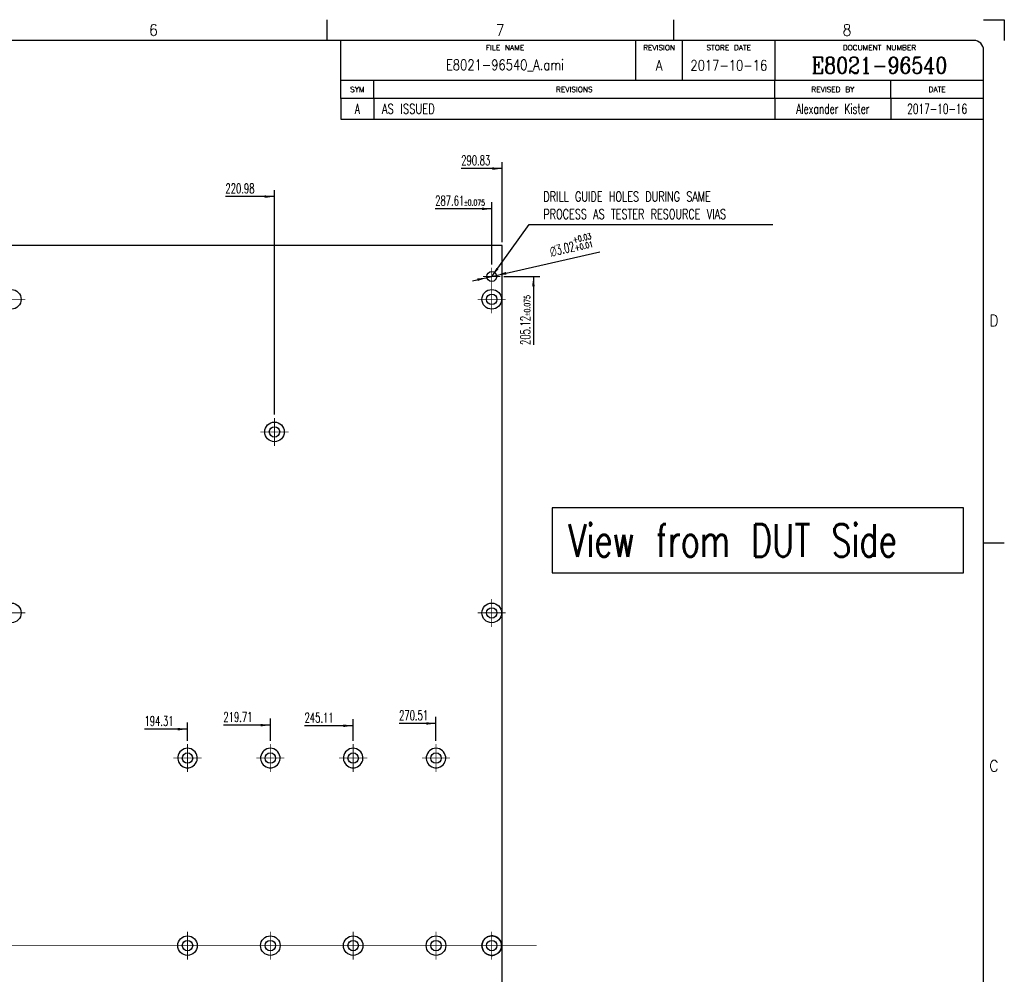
# Model space of a CAD drawing. Header units: inches. Extents: x -1475 to -634, y -1313 to -719.
# Tile 4 of 4: x -936 to -634, y -1012 to -719. Entities that reach past the tile are written whole.
import ezdxf

# ---------------------------------------------------------------- set-up
doc = ezdxf.new("R2010")
doc.units = ezdxf.units.IN
doc.linetypes.add('DOT_CENTER', pattern=[14, 12, -1, 0, -1])
doc.layers.add('1', color=7, linetype='Continuous')
doc.styles.add('CONVERTER_11', font='txt.shx', dxfattribs={"width": 0.72})
doc.styles.add('CONVERTER_12', font='txt.shx', dxfattribs={"width": 0.63})
doc.styles.add('CONVERTER_13', font='txt.shx', dxfattribs={"width": 1.035})
doc.styles.add('CONVERTER_14', font='txt.shx', dxfattribs={"width": 0.675})
doc.styles.add('CONVERTER_15', font='txt.shx', dxfattribs={"width": 0.749})
doc.styles.add('CONVERTER_17', font='complex.shx', dxfattribs={"width": 0.855})
doc.styles.add('CONVERTER_18', font='txt.shx', dxfattribs={"width": 0.81})
doc.styles.add('CONVERTER_19', font='txt.shx', dxfattribs={"width": 0.9})
doc.dimstyles.get("Standard").update_dxf_attribs({"dimtxt": 0.18, "dimasz": 0.18, "dimexe": 0.18, "dimexo": 0.0625, "dimgap": 0.09, "dimtad": 0, "dimtih": 1, "dimtoh": 1, "dimdec": 4, "dimzin": 0, "dimdsep": 46, "dimtxsty": 'Standard', "dimcen": 0.09, "dimadec": 0, "dimazin": 0, "dimtfac": 1, "dimtdec": 4, "dimtofl": 0, "dimtmove": 0, "dimatfit": 3, "dimfxl": 1, "dimtolj": 1, "dimtzin": 0, "dimarcsym": 0})

# ---------------------------------------------------------------- blocks, each defined once
blk = doc.blocks.new('PCB2__1', base_point=(-1369.63, -1217.43))
at = {"color": 7, "linetype": 'Continuous'}
for p, q in [((-787.97, -788.17), (-994.41, -788.17)), ((-787.97, -788.17), (-787.97, -788.17)), ((-787.97, -1217.43), (-787.97, -788.17))]:
    blk.add_line(p, q, dxfattribs=at)
for centre, radius in [((-791.19, -797.68), 1.51), ((-938.51, -804.68), 3), ((-791.19, -804.68), 3), ((-791.19, -804.68), 1.6), ((-857.82, -845.32), 3), ((-857.82, -845.32), 1.6), ((-938.51, -900.8), 3), ((-791.19, -900.8), 3), ((-791.19, -900.8), 1.6), ((-884.49, -945.3), 1.6), ((-859.09, -945.3), 1.6), ((-833.69, -945.3), 1.6), ((-808.29, -945.3), 1.6), ((-884.49, -1002.8), 3), ((-884.49, -1002.8), 1.6), ((-859.09, -1002.8), 3), ((-859.09, -1002.8), 1.6), ((-833.69, -1002.8), 3), ((-833.69, -1002.8), 1.6), ((-808.29, -1002.8), 3), ((-808.29, -1002.8), 1.6), ((-791.19, -1002.8), 1.6)]:
    blk.add_circle(centre, radius, dxfattribs=at)
for centre, start, end in [((-884.49, -945.3), 284.8351, 255.1649), ((-859.09, -945.3), 284.8351, 255.1649), ((-833.69, -945.3), 284.8351, 255.1649), ((-808.29, -945.3), 284.8351, 255.1649), ((-884.49, -945.3), 255.1649, 284.8351), ((-859.09, -945.3), 255.1649, 284.8351), ((-833.69, -945.3), 255.1649, 284.8351), ((-808.29, -945.3), 255.1649, 284.8351), ((-791.19, -1002.8), 134.427, 225.573), ((-791.19, -1002.8), 0, 134.427), ((-791.19, -1002.8), 225.573, 0)]:
    blk.add_arc(centre, 3, start, end, dxfattribs=at)
at = {"layer": '1', "color": 1, "linetype": 'DOT_CENTER', "const_width": 0.25}
for points in [[(-791.19, -795.02), (-791.19, -800.34)], [(-788.53, -797.68), (-793.85, -797.68)], [(-934.21, -804.68), (-942.81, -804.68)], [(-857.82, -841.02), (-857.82, -849.62)], [(-853.52, -845.32), (-862.12, -845.32)], [(-884.49, -941), (-884.49, -949.6)], [(-859.09, -941), (-859.09, -949.6)], [(-833.69, -941), (-833.69, -949.6)], [(-808.29, -941), (-808.29, -949.6)], [(-880.19, -945.3), (-888.79, -945.3)], [(-854.79, -945.3), (-863.39, -945.3)], [(-829.39, -945.3), (-837.99, -945.3)], [(-803.99, -945.3), (-812.59, -945.3)], [(-777.42, -1002.8), (-1375.7, -1002.8)]]:
    blk.add_lwpolyline(points, dxfattribs=at)
blk = doc.blocks.new('E8021-96540__2', base_point=(-1369.63, -1217.43))
blk.add_blockref('PCB2__1', (-1369.63, -1217.43))
blk = doc.blocks.new('*D12')
at = {"layer": '1', "color": 3, "linetype": 'Continuous'}
for p, q in [((-808.29, -940), (-808.29, -932.69)), ((-808.29, -934.69), (-819.61, -934.69))]:
    blk.add_line(p, q, dxfattribs=at)
at = {"layer": '1', "color": 3}
blk.add_solid([(-811.29, -935.09), (-811.29, -934.3), (-808.29, -934.69)], dxfattribs=at)
at = {"layer": '1', "color": 3, "insert": (-819.61, -933.69), "char_height": 3, "attachment_point": 7, "rotation": 0.0001, "line_spacing_factor": 0.60024, "style": 'CONVERTER_12'}
blk.add_mtext('270.51', dxfattribs=at)
blk = doc.blocks.new('*D13')
at = {"layer": '1', "color": 3, "linetype": 'Continuous'}
for p, q in [((-833.69, -935.39), (-848.59, -935.39)), ((-833.69, -940), (-833.69, -933.39))]:
    blk.add_line(p, q, dxfattribs=at)
at = {"layer": '1', "color": 3}
blk.add_solid([(-836.69, -935.79), (-836.69, -935), (-833.69, -935.39)], dxfattribs=at)
at = {"layer": '1', "color": 3, "insert": (-848.59, -934.39), "char_height": 3, "attachment_point": 7, "rotation": 0.0001, "line_spacing_factor": 0.60024, "style": 'CONVERTER_12'}
blk.add_mtext('245.11', dxfattribs=at)
blk = doc.blocks.new('*D14')
at = {"layer": '1', "color": 3, "linetype": 'Continuous'}
for p, q in [((-859.09, -935.22), (-873.49, -935.22)), ((-859.09, -940), (-859.09, -933.22))]:
    blk.add_line(p, q, dxfattribs=at)
at = {"layer": '1', "color": 3}
blk.add_solid([(-862.09, -935.61), (-862.09, -934.82), (-859.09, -935.22)], dxfattribs=at)
at = {"layer": '1', "color": 3, "insert": (-873.49, -934.22), "char_height": 3, "attachment_point": 7, "rotation": 0.0001, "line_spacing_factor": 0.60024, "style": 'CONVERTER_12'}
blk.add_mtext('219.71', dxfattribs=at)
blk = doc.blocks.new('*D15')
at = {"layer": '1', "color": 3, "linetype": 'Continuous'}
for p, q in [((-884.49, -940), (-884.49, -934.44)), ((-884.49, -936.44), (-897.69, -936.44))]:
    blk.add_line(p, q, dxfattribs=at)
at = {"layer": '1', "color": 3}
blk.add_solid([(-887.49, -936.84), (-887.49, -936.05), (-884.49, -936.44)], dxfattribs=at)
at = {"layer": '1', "color": 3, "insert": (-897.69, -935.44), "char_height": 3, "attachment_point": 7, "rotation": 0.0001, "line_spacing_factor": 0.60024, "style": 'CONVERTER_12'}
blk.add_mtext('194.31', dxfattribs=at)
blk = doc.blocks.new('*D32')
at = {"layer": '1', "color": 3, "linetype": 'Continuous'}
for p, q in [((-787.97, -787.17), (-787.97, -762.59)), ((-787.97, -764.59), (-800.55, -764.59))]:
    blk.add_line(p, q, dxfattribs=at)
at = {"layer": '1', "color": 3}
blk.add_solid([(-790.97, -764.99), (-790.97, -764.2), (-787.97, -764.59)], dxfattribs=at)
at = {"layer": '1', "color": 3, "insert": (-800.55, -763.59), "char_height": 3, "attachment_point": 7, "rotation": 0.0001, "line_spacing_factor": 0.60024, "style": 'CONVERTER_12'}
blk.add_mtext('290.83', dxfattribs=at)
blk = doc.blocks.new('*D33')
at = {"layer": '1', "color": 3, "linetype": 'Continuous'}
for p, q in [((-857.82, -840.02), (-857.82, -771.18)), ((-857.82, -773.18), (-872.86, -773.18))]:
    blk.add_line(p, q, dxfattribs=at)
at = {"layer": '1', "color": 3}
blk.add_solid([(-860.82, -773.58), (-860.82, -772.79), (-857.82, -773.18)], dxfattribs=at)
at = {"layer": '1', "color": 3, "insert": (-872.86, -772.18), "char_height": 3, "attachment_point": 7, "rotation": 0.0001, "line_spacing_factor": 0.60024, "style": 'CONVERTER_12'}
blk.add_mtext('220.98', dxfattribs=at)
blk = doc.blocks.new('*D39')
at = {"layer": '1', "color": 3, "linetype": 'Continuous'}
for p, q in [((-791.19, -794.02), (-791.19, -774.94)), ((-791.19, -776.94), (-808.53, -776.94))]:
    blk.add_line(p, q, dxfattribs=at)
at = {"layer": '1', "color": 3}
blk.add_solid([(-794.19, -777.34), (-794.19, -776.55), (-791.19, -776.94)], dxfattribs=at)
at = {"layer": '1', "color": 3, "insert": (-808.53, -775.94), "char_height": 3, "attachment_point": 7, "rotation": 0.0001, "line_spacing_factor": 0.60024, "style": 'CONVERTER_12'}
blk.add_mtext('\\C3;287.61\\C3;\\H1.8;{\\Fgdt;`}0.075', dxfattribs=at)
blk = doc.blocks.new('*D43')
at = {"layer": '1', "color": 3, "linetype": 'Continuous'}
for p, q in [((-787.53, -797.68), (-776.41, -797.68)), ((-778.41, -797.68), (-778.41, -818.67))]:
    blk.add_line(p, q, dxfattribs=at)
at = {"layer": '1', "color": 3}
blk.add_solid([(-778.02, -800.68), (-778.81, -800.68), (-778.41, -797.68)], dxfattribs=at)
at = {"layer": '1', "color": 3, "insert": (-779.41, -818.67), "char_height": 3, "attachment_point": 7, "rotation": 90, "line_spacing_factor": 0.60024, "style": 'CONVERTER_12'}
blk.add_mtext('\\C3;205.12\\C3;\\H1.8;{\\Fgdt;`}0.075', dxfattribs=at)
blk = doc.blocks.new('*D55')
at = {"layer": '1', "color": 3, "linetype": 'Continuous'}
blk.add_line((-797.05, -799.01), (-758.01, -790.12), dxfattribs=at)
at = {"layer": '1', "color": 3}
for points in [[(-786.88, -796.29), (-786.7, -797.06), (-789.72, -797.34)], [(-795.5, -799.07), (-795.68, -798.3), (-792.66, -798.02)]]:
    blk.add_solid(points, dxfattribs=at)
at = {"layer": '1', "color": 3, "insert": (-774.56, -792.1), "char_height": 3, "attachment_point": 7, "rotation": 12.832, "line_spacing_factor": 0.60024, "style": 'CONVERTER_12'}
blk.add_mtext('\\C3; {\\Fgdt;n}\\C3;\\C3;3.02\\C3;\\H1.8;\\S+0.03^ +0.01;', dxfattribs=at)
blk = doc.blocks.new('Revision_Block', base_point=(-837.44, -737.54))
at = {"color": 4, "linetype": 'Continuous'}
for p, q in [((-837.44, -743.1), (-837.44, -737.54)), ((-827.39, -743.1), (-827.39, -737.54)), ((-704.34, -743.1), (-704.34, -737.54)), ((-668.83, -743.1), (-668.83, -737.54)), ((-640.35, -743.1), (-837.44, -743.1)), ((-837.44, -743.1), (-837.44, -749.4)), ((-827.39, -743.1), (-827.39, -749.4)), ((-704.34, -743.1), (-704.34, -749.4)), ((-668.83, -743.1), (-668.83, -749.4)), ((-837.44, -749.4), (-640.35, -749.4))]:
    blk.add_line(p, q, dxfattribs=at)
at = {"color": 4, "char_height": 1.6, "attachment_point": 5, "line_spacing_factor": 1.12545, "style": 'CONVERTER_13'}
for s, insert in [('SYM', (-832.41, -740.32)), ('REVISIONS', (-765.86, -740.32)), ('REVISED BY', (-686.58, -740.32)), ('DATE', (-654.59, -740.32))]:
    blk.add_mtext(s, dxfattribs=dict(at, insert=insert))
at = {"color": 3, "char_height": 3, "line_spacing_factor": 1.020408}
for s, insert, attachment_point, style in [('A', (-832.41, -744.78), 2, 'CONVERTER_14'), ('AS ISSUED', (-824.89, -744.78), 1, 'CONVERTER_15'), ('Alexander Kister', (-686.58, -744.78), 2, 'CONVERTER_14'), ('2017-10-16', (-654.59, -744.78), 2, 'CONVERTER_14')]:
    blk.add_mtext(s, dxfattribs=dict(at, insert=insert, attachment_point=attachment_point, style=style))
blk = doc.blocks.new('Drawing_Grid_Zones__6', base_point=(-1468.65, -1306.61))
at = {"layer": '1', "color": 4, "linetype": 'Continuous'}
for p, q in [((-841.78, -718.96), (-841.78, -725.31)), ((-735.42, -718.96), (-735.42, -725.31)), ((-640.35, -718.96), (-634, -718.96)), ((-634, -718.96), (-634, -725.31)), ((-634, -879.43), (-640.35, -879.43))]:
    blk.add_line(p, q, dxfattribs=at)
at = {"layer": '1', "color": 4, "char_height": 3.5, "attachment_point": 5, "line_spacing_factor": 1.080432, "style": 'CONVERTER_19'}
for s, insert in [('6', (-894.96, -722.13)), ('7', (-788.6, -722.13)), ('8', (-682.24, -722.13)), ('D', (-637.18, -811.17)), ('C', (-637.18, -947.69))]:
    blk.add_mtext(s, dxfattribs=dict(at, insert=insert))
blk = doc.blocks.new('A1_Size_Advantest_Frame__7', base_point=(-1468.65, -1306.61))
at = {"color": 7, "linetype": 'Continuous'}
for p, q in [((-837.44, -737.54), (-837.44, -725.31)), ((-704.25, -737.54), (-704.25, -725.31)), ((-837.44, -737.54), (-640.35, -737.54))]:
    blk.add_line(p, q, dxfattribs=at)
at = {"layer": '1', "color": 7, "linetype": 'Continuous'}
for p, q in [((-643.35, -725.31), (-1465.65, -725.31)), ((-640.35, -1303.61), (-640.35, -728.31))]:
    blk.add_line(p, q, dxfattribs=at)
at = {"layer": '1', "color": 4, "linetype": 'Continuous'}
for p, q in [((-747, -737.54), (-747, -725.31)), ((-732.73, -737.54), (-732.73, -725.31))]:
    blk.add_line(p, q, dxfattribs=at)
at = {"layer": '1', "color": 7, "linetype": 'Continuous'}
blk.add_arc((-643.35, -728.31), 3, 0, 90, dxfattribs=at)
at = {"layer": '1'}
for name, p in [('Drawing_Grid_Zones__6', (-1468.65, -1306.61)), ('Revision_Block', (-837.44, -737.54))]:
    blk.add_blockref(name, p, dxfattribs=at)
at = {"color": 4}
for s, insert, char_height, attachment_point, line_spacing_factor, style in [('FILE NAME', (-787.13, -726.72), 1.6, 2, 1.12545, 'CONVERTER_13'), ('REVISION', (-739.86, -726.72), 1.6, 2, 1.12545, 'CONVERTER_13'), ('STORE DATE', (-718.49, -726.72), 1.6, 2, 1.12545, 'CONVERTER_13'), ('DOCUMENT NUMBER', (-672.3, -726.72), 1.6, 2, 1.12545, 'CONVERTER_13'), ('E8021-96540_A.ami', (-787.13, -732.95), 3.2, 5, 1.020408, 'CONVERTER_18'), ('2017-10-16', (-718.49, -732.95), 3.2, 5, 1.020408, 'CONVERTER_18')]:
    blk.add_mtext(s, dxfattribs=dict(at, insert=insert, char_height=char_height, attachment_point=attachment_point, line_spacing_factor=line_spacing_factor, style=style))
at = {"color": 3, "insert": (-672.3, -732.95), "char_height": 5, "attachment_point": 5, "line_spacing_factor": 1.020408, "style": 'CONVERTER_17'}
blk.add_mtext('E8021-96540', dxfattribs=at)
at = {"layer": '1', "color": 4, "insert": (-739.86, -732.95), "char_height": 3.2, "attachment_point": 5, "line_spacing_factor": 1.020408, "style": 'CONVERTER_18'}
blk.add_mtext('A', dxfattribs=at)
blk = doc.blocks.new('Front1', base_point=(-1078.8, -1002.8))
at = {"layer": '1', "color": 1, "linetype": 'DOT_CENTER', "const_width": 0.25}
for points in [[(-791.19, -800.38), (-791.19, -808.98)], [(-786.89, -804.68), (-795.49, -804.68)], [(-791.19, -896.5), (-791.19, -905.1)], [(-934.21, -900.8), (-942.81, -900.8)], [(-786.89, -900.8), (-795.49, -900.8)], [(-884.49, -998.5), (-884.49, -1007.1)], [(-859.09, -998.5), (-859.09, -1007.1)], [(-833.69, -998.5), (-833.69, -1007.1)], [(-808.29, -998.5), (-808.29, -1007.1)], [(-791.19, -998.5), (-791.19, -1007.1)], [(-880.19, -1002.8), (-888.79, -1002.8)], [(-854.79, -1002.8), (-863.39, -1002.8)], [(-829.39, -1002.8), (-837.99, -1002.8)], [(-803.99, -1002.8), (-812.59, -1002.8)], [(-786.89, -1002.8), (-795.49, -1002.8)]]:
    blk.add_lwpolyline(points, dxfattribs=at)
at = {"layer": '1', "color": 7, "linetype": 'Continuous'}
for centre in [(-791.19, -804.68), (-938.51, -900.8), (-791.19, -900.8), (-884.49, -1002.8), (-859.09, -1002.8), (-833.69, -1002.8), (-808.29, -1002.8), (-791.19, -1002.8)]:
    blk.add_circle(centre, 3, dxfattribs=at)
at = {"layer": '1', "color": 3}
blk.add_solid([(-789.76, -795.01), (-789.12, -795.48), (-791.19, -797.68)], dxfattribs=at)
blk.add_blockref('E8021-96540__2', (-1369.63, -1217.43))
at = {"layer": '1'}
for name in ['*D32', '*D33', '*D39', '*D55', '*D43', '*D12', '*D15', '*D14', '*D13']:
    blk.add_blockref(name, (0, 0), dxfattribs=at)
at = {"layer": '1', "color": 3, "insert": (-775.34, -780.06), "char_height": 3, "attachment_point": 7, "line_spacing_factor": 1.080432, "style": 'CONVERTER_11'}
blk.add_mtext('DRILL GUIDE HOLES DURING SAME\\PPROCESS AS TESTER RESOURCE VIAS', dxfattribs=at)
at = {"layer": '1', "color": 3, "linetype": 'Continuous', "has_arrowhead": 0}
blk.add_leader([(-791.19, -797.68), (-779.76, -781.78), (-704.95, -781.78)], dimstyle='Standard', dxfattribs=at)

msp = doc.modelspace()

# ---------------------------------------------------------------- linework, layer by layer
at = {"layer": '1', "color": 3}
msp.add_lwpolyline([(-772.7, -868.57), (-772.7, -888.57), (-646.5, -888.57), (-646.5, -868.57)], close=True, dxfattribs=at)

# ---------------------------------------------------------------- block references
for name, p in [('A1_Size_Advantest_Frame__7', (-1468.65, -1306.61)), ('Front1', (-1078.8, -1002.8))]:
    msp.add_blockref(name, p)

# ---------------------------------------------------------------- texts
at = {"layer": '1', "color": 3, "style": 'CONVERTER_11', "width": 0.72}
msp.add_text('View from DUT Side', height=10, dxfattribs=at).set_placement((-767.7, -883.57))

doc.saveas('drawing.dxf')
